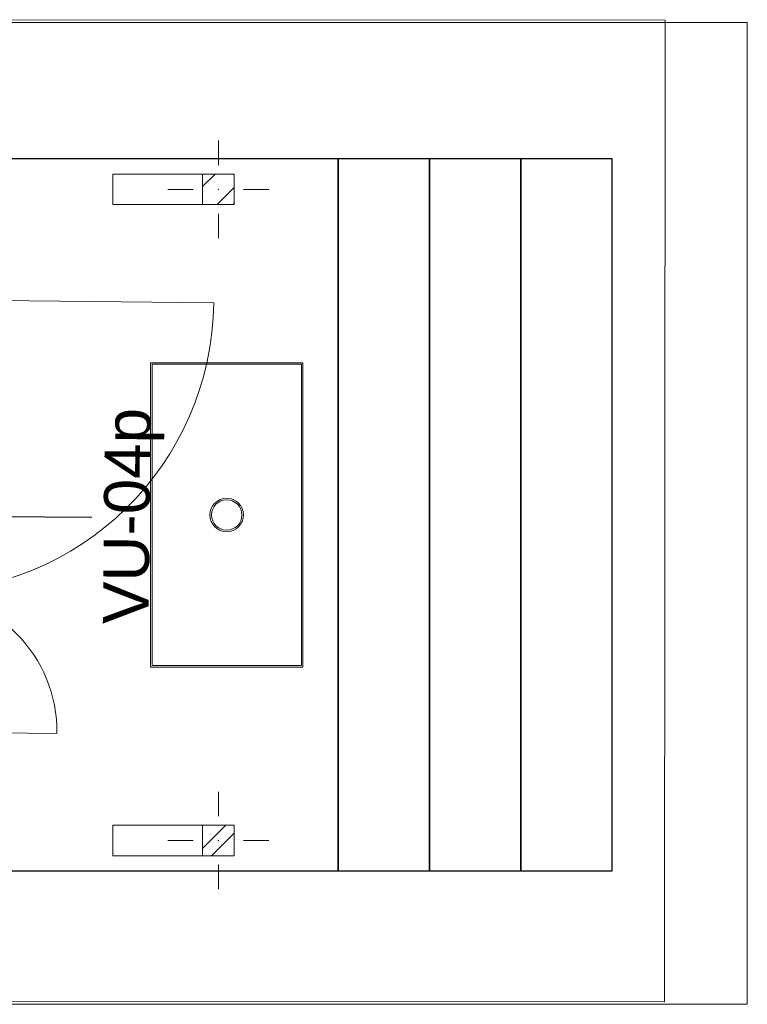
# Model space of a CAD drawing. Header units: millimetres. Extents: x -63554 to 200, y -19084 to 40052.
# Tile 108 of 120: x -46603 to -44215, y 30225 to 33459. Entities that reach past the tile are written whole.
import ezdxf

# ---------------------------------------------------------------- set-up
doc = ezdxf.new("R2010")
doc.units = ezdxf.units.MM
doc.header["$MEASUREMENT"] = 0
for name, color, linetype, lineweight in [('0_Pen_No__2', 8, 'Continuous', 15), ('New_0_Pen_No__2', 8, 'Continuous', 15), ('New_1154_Välistrepid_ kaldteed ja terrassid_Pen_No__101', 252, 'Continuous', 13), ('New_1154_Välistrepid_ kaldteed ja terrassid_Pen_No__41', 7, 'Continuous', 25), ('New_1252_Varikatused_Pen_No__1', 7, 'Continuous', 13), ('New_1252_Varikatused_Pen_No__101', 252, 'Continuous', 13), ('New_Archicad Door Markers_Pen_No__7', 7, 'Continuous', 35), ('New_Archicad Doors_Pen_No__101', 252, 'Continuous', 13)]:
    doc.layers.add(name, color=color, linetype=linetype, lineweight=lineweight)
for name, color, linetype in [('New_1154_Välistrepid_ kaldteed ja terrassid', 7, 'Continuous'), ('New_1241_Välisseinad', 7, 'Continuous'), ('New_1252_Varikatused', 7, 'Continuous'), ('New_Archicad Door Markers', 7, 'Continuous'), ('New_Archicad Doors', 7, 'Continuous')]:
    doc.layers.add(name, color=color, linetype=linetype)
doc.layers.add('New_Archicad Door Markers_Pen_No__5', color=7, linetype='Continuous', lineweight=25, true_color=0x40a5ff)
doc.styles.add('GENERATED_STYLE_2', font='arial.ttf')
pattern_1 = [(45, (0, 0), (-79.54951, 79.54951), []), (45, (-26.52, 26.52), (-79.54951, 79.54951), [])]

# ---------------------------------------------------------------- blocks, each defined once
blk = doc.blocks.new('D Marker 26')
at = {"layer": 'New_Archicad Door Markers_Pen_No__5', "color": 161, "linetype": 'Continuous', "lineweight": 25, "true_color": 0x40a5ff}
blk.add_line((0, -682.1), (0, 50), dxfattribs=at)
at = {"layer": 'New_Archicad Door Markers_Pen_No__7', "color": 7, "lineweight": 35, "insert": (-348.8, -917), "char_height": 150, "attachment_point": 7, "style": 'GENERATED_STYLE_2'}
blk.add_mtext('\\A1;{\\pql;\\pt0;\\fArial|b0|i0|c0|p0;\\W1.000000;VU-04p\\fArial|b0|i0|c0|p0;\\W1.000000;\\fArial|b0|i0|c0|p0;\\W1.000000;\\fArial|b0|i0|c0|p0;\\W1.000000;}', dxfattribs=at)
blk = doc.blocks.new('Double Door Asymmetric 26[1]_1')
at = {"layer": 'New_Archicad Doors_Pen_No__101', "color": 252, "linetype": 'Continuous', "lineweight": 13}
for p, q in [((-47041.2, 32540.2), (-47040.8, 32580.2)), ((-47040.8, 32580.2), (-46925.8, 32579.1)), ((-47040.8, 32580.2), (-46925.8, 32579.1)), ((-47040.8, 32580.2), (-46925.8, 32579.1)), ((-46925.8, 32579.1), (-46926.2, 32539.1)), ((-46925.9, 32571.1), (-46740.9, 32569.2)), ((-46740.9, 32577.2), (-46740.9, 32569.2)), ((-47055.6, 31120.3), (-47041.2, 32540.2)), ((-46926.2, 32539.1), (-47041.2, 32540.2)), ((-46926.2, 32539.1), (-46940.6, 31119.1)), ((-46926.2, 32539.1), (-45966.3, 32529.4)), ((-47056, 31080.3), (-47055.6, 31120.3)), ((-47055.6, 31120.3), (-46940.6, 31119.1)), ((-46940.6, 31119.1), (-46941, 31079.1)), ((-46940.6, 31119.1), (-46480.6, 31114.5)), ((-46940.9, 31087.1), (-46755.9, 31085.3)), ((-46756, 31077.3), (-46755.9, 31085.3)), ((-46941, 31079.1), (-47056, 31080.3)), ((-47056, 31080.3), (-46941, 31079.1)), ((-47056, 31080.3), (-46941, 31079.1))]:
    blk.add_line(p, q, dxfattribs=at)
for centre, radius, start, end in [((-46926.2, 32539.1), 960, 269.4224, 359.4224), ((-46940.6, 31119.1), 460, 359.4224, 89.4224)]:
    blk.add_arc(centre, radius, start, end, dxfattribs=at)
at = {"layer": 'New_Archicad Door Markers', "color": 161, "lineweight": 25, "true_color": 0x40a5ff, "zscale": 1000, "rotation": 89.42237301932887}
blk.add_blockref('D Marker 26', (-47048.4, 31830.3), dxfattribs=at)
blk = doc.blocks.new('Wall_4_1', base_point=(-47068.7, 29819.8))
at = {"layer": 'New_Archicad Doors', "color": 252, "linetype": 'Continuous', "lineweight": 13}
blk.add_blockref('Double Door Asymmetric 26[1]_1', (0, 0), dxfattribs=at)
blk = doc.blocks.new('Slab_176_1', base_point=(-46849.8, 30662.8))
at = {"layer": 'New_1154_Välistrepid_ kaldteed ja terrassid_Pen_No__41', "color": 7, "linetype": 'Continuous', "lineweight": 25, "flags": 128}
blk.add_lwpolyline([(-46849.8, 30662.8), (-45557.4, 30662.8), (-45557.4, 33001.7), (-46826.6, 33001.7)], close=True, dxfattribs=at)
blk = doc.blocks.new('Slab_177_1', base_point=(-45557.4, 30662.8))
at = {"layer": 'New_1154_Välistrepid_ kaldteed ja terrassid_Pen_No__41', "color": 7, "linetype": 'Continuous', "lineweight": 25, "flags": 128}
blk.add_lwpolyline([(-45557.4, 30662.8), (-45257.5, 30662.8), (-45257.5, 33001.7), (-45557.4, 33001.7)], close=True, dxfattribs=at)
blk = doc.blocks.new('Slab_178_1', base_point=(-45257.5, 30662.8))
at = {"layer": 'New_1154_Välistrepid_ kaldteed ja terrassid_Pen_No__41', "color": 7, "linetype": 'Continuous', "lineweight": 25, "flags": 128}
blk.add_lwpolyline([(-45257.5, 30662.8), (-44957.6, 30662.8), (-44957.6, 33001.7), (-45257.5, 33001.7)], close=True, dxfattribs=at)
blk = doc.blocks.new('Slab_435_1', base_point=(-44957.6, 30662.8))
at = {"layer": 'New_1154_Välistrepid_ kaldteed ja terrassid_Pen_No__41', "color": 7, "linetype": 'Continuous', "lineweight": 25, "flags": 128}
blk.add_lwpolyline([(-44957.6, 30662.8), (-44657.8, 30662.8), (-44657.8, 33001.7), (-44957.6, 33001.7)], close=True, dxfattribs=at)
blk = doc.blocks.new('Column_157_1', base_point=(-46245.5, 32901.7))
at = {"layer": 'New_1252_Varikatused_Pen_No__101', "linetype": 'Continuous', "lineweight": 13}
h = blk.add_hatch(dxfattribs=at)
h.set_pattern_fill('STEEL_0001', color=252, style=0, pattern_type=2)
h.set_pattern_definition(pattern_1)
h.paths.add_polyline_path([(-46002.5, 32851.7), (-45899, 32851.7), (-45899, 32951.7), (-46002.5, 32951.7)])
at = {"layer": 'New_1252_Varikatused_Pen_No__1', "color": 7, "linetype": 'Continuous', "lineweight": 13}
for p, q in [((-45950.7, 32981.7), (-45950.7, 33061.7)), ((-46002.5, 32951.7), (-46002.5, 32851.7)), ((-45899, 32951.7), (-46002.5, 32951.7)), ((-45899, 32951.7), (-45899, 32851.7)), ((-46033.6, 32901.7), (-46116.4, 32901.7)), ((-45867.9, 32901.7), (-45785.1, 32901.7)), ((-45899, 32851.7), (-46002.5, 32851.7)), ((-45950.7, 32821.7), (-45950.7, 32741.7))]:
    blk.add_line(p, q, dxfattribs=at)
at = {"layer": 'New_1252_Varikatused_Pen_No__1', "color": 7, "linetype": 'Continuous', "lineweight": 13, "flags": 128}
for points in [[(-46297.2, 32851.7), (-46297.2, 32951.7)], [(-46002.5, 32951.7), (-46297.2, 32951.7)], [(-46002.5, 32851.7), (-46297.2, 32851.7)]]:
    blk.add_lwpolyline(points, dxfattribs=at)
at = {"layer": 'New_1252_Varikatused_Pen_No__1', "color": 7, "linetype": 'Continuous', "lineweight": 13}
blk.add_point((-45950.7, 32901.7), dxfattribs=at)
blk = doc.blocks.new('Column_169_1', base_point=(-46245.5, 30762.8))
at = {"layer": 'New_1252_Varikatused_Pen_No__101', "linetype": 'Continuous', "lineweight": 13}
h = blk.add_hatch(dxfattribs=at)
h.set_pattern_fill('STEEL_0001', color=252, style=0, pattern_type=2)
h.set_pattern_definition(pattern_1)
h.paths.add_polyline_path([(-46002.5, 30712.8), (-45899, 30712.8), (-45899, 30812.8), (-46002.5, 30812.8)])
at = {"layer": 'New_1252_Varikatused_Pen_No__1', "color": 7, "linetype": 'Continuous', "lineweight": 13}
for p, q in [((-45950.7, 30842.8), (-45950.7, 30922.8)), ((-46002.5, 30812.8), (-46002.5, 30712.8)), ((-45899, 30812.8), (-46002.5, 30812.8)), ((-45899, 30812.8), (-45899, 30712.8)), ((-46033.6, 30762.8), (-46116.4, 30762.8)), ((-45867.9, 30762.8), (-45785.1, 30762.8)), ((-45899, 30712.8), (-46002.5, 30712.8)), ((-45950.7, 30682.8), (-45950.7, 30602.8))]:
    blk.add_line(p, q, dxfattribs=at)
at = {"layer": 'New_1252_Varikatused_Pen_No__1', "color": 7, "linetype": 'Continuous', "lineweight": 13, "flags": 128}
for points in [[(-46297.2, 30712.8), (-46297.2, 30812.8)], [(-46002.5, 30812.8), (-46297.2, 30812.8)], [(-46002.5, 30712.8), (-46297.2, 30712.8)]]:
    blk.add_lwpolyline(points, dxfattribs=at)
at = {"layer": 'New_1252_Varikatused_Pen_No__1', "color": 7, "linetype": 'Continuous', "lineweight": 13}
blk.add_point((-45950.7, 30762.8), dxfattribs=at)
blk = doc.blocks.new('Jalatsipuhastusrest[22]_1', base_point=(-46173.4, 31332.2))
at = {"layer": 'New_1154_Välistrepid_ kaldteed ja terrassid_Pen_No__101', "color": 252, "linetype": 'Continuous', "lineweight": 13}
for p, q in [((-46173.4, 32332.2), (-46173.4, 31332.2)), ((-45673.4, 32332.2), (-46173.4, 32332.2)), ((-46173.4, 32332.2), (-46173.4, 31332.2)), ((-45673.4, 32332.2), (-46173.4, 32332.2)), ((-46168.4, 32327.2), (-46168.4, 31337.2)), ((-45678.4, 32327.2), (-46168.4, 32327.2)), ((-46168.4, 32327.2), (-46168.4, 31337.2)), ((-45678.4, 32327.2), (-46168.4, 32327.2)), ((-45678.4, 31337.2), (-45678.4, 32327.2)), ((-45678.4, 31337.2), (-45678.4, 32327.2)), ((-45673.4, 31332.2), (-45673.4, 32332.2)), ((-45673.4, 31332.2), (-45673.4, 32332.2)), ((-46173.4, 31332.2), (-45673.4, 31332.2)), ((-46173.4, 31332.2), (-45673.4, 31332.2)), ((-46168.4, 31337.2), (-45678.4, 31337.2)), ((-46168.4, 31337.2), (-45678.4, 31337.2))]:
    blk.add_line(p, q, dxfattribs=at)
at = {"layer": 'New_1154_Välistrepid_ kaldteed ja terrassid_Pen_No__101', "color": 252, "linetype": 'Continuous', "lineweight": 13, "flags": 128}
for points in [[(-45868.4, 31832.2, 1), (-45978.4, 31832.2, 1)], [(-45873.4, 31832.2, 1), (-45973.4, 31832.2, 1)]]:
    blk.add_lwpolyline(points, format="xyb", close=True, dxfattribs=at)
at = {"layer": 'New_1154_Välistrepid_ kaldteed ja terrassid_Pen_No__101', "color": 252, "linetype": 'Continuous', "lineweight": 13}
for start, end in [(0, 180), (180, 0)]:
    blk.add_arc((-45923.4, 31832.2), 55, start, end, dxfattribs=at)
for p in [(-45978.4, 31832.2), (-45868.4, 31832.2)]:
    blk.add_point(p, dxfattribs=at)

msp = doc.modelspace()

# ---------------------------------------------------------------- linework, layer by layer
at = {"layer": '0_Pen_No__2', "color": 8, "linetype": 'Continuous', "lineweight": 15, "flags": 128}
msp.add_lwpolyline([(-44486.6, 30232.7), (-44484.5, 33457.6), (-46707.2, 33459.1), (-46709.4, 30234.2)], close=True, dxfattribs=at)
at = {"layer": 'New_0_Pen_No__2', "color": 8, "linetype": 'Continuous', "lineweight": 15, "flags": 128}
msp.add_lwpolyline([(-44214.6, 30224.8), (-44214.6, 33449.6), (-46737.4, 33449.6), (-46737.4, 30224.8)], close=True, dxfattribs=at)

# ---------------------------------------------------------------- block references
at = {"layer": 'New_1154_Välistrepid_ kaldteed ja terrassid', "color": 7, "linetype": 'Continuous', "lineweight": 25}
for name, p in [('Slab_176_1', (-46849.8, 30662.8)), ('Slab_177_1', (-45557.4, 30662.8)), ('Slab_178_1', (-45257.5, 30662.8)), ('Slab_435_1', (-44957.6, 30662.8))]:
    msp.add_blockref(name, p, dxfattribs=at)
at = {"layer": 'New_1154_Välistrepid_ kaldteed ja terrassid', "color": 252, "linetype": 'Continuous', "lineweight": 13}
msp.add_blockref('Jalatsipuhastusrest[22]_1', (-46173.4, 31332.2), dxfattribs=at)
at = {"layer": 'New_1241_Välisseinad', "color": 7, "lineweight": 25}
msp.add_blockref('Wall_4_1', (-47068.7, 29819.8), dxfattribs=at)
at = {"layer": 'New_1252_Varikatused', "color": 7, "lineweight": 13}
for name, p in [('Column_157_1', (-46245.5, 32901.7)), ('Column_169_1', (-46245.5, 30762.8))]:
    msp.add_blockref(name, p, dxfattribs=at)

doc.saveas('drawing.dxf')
